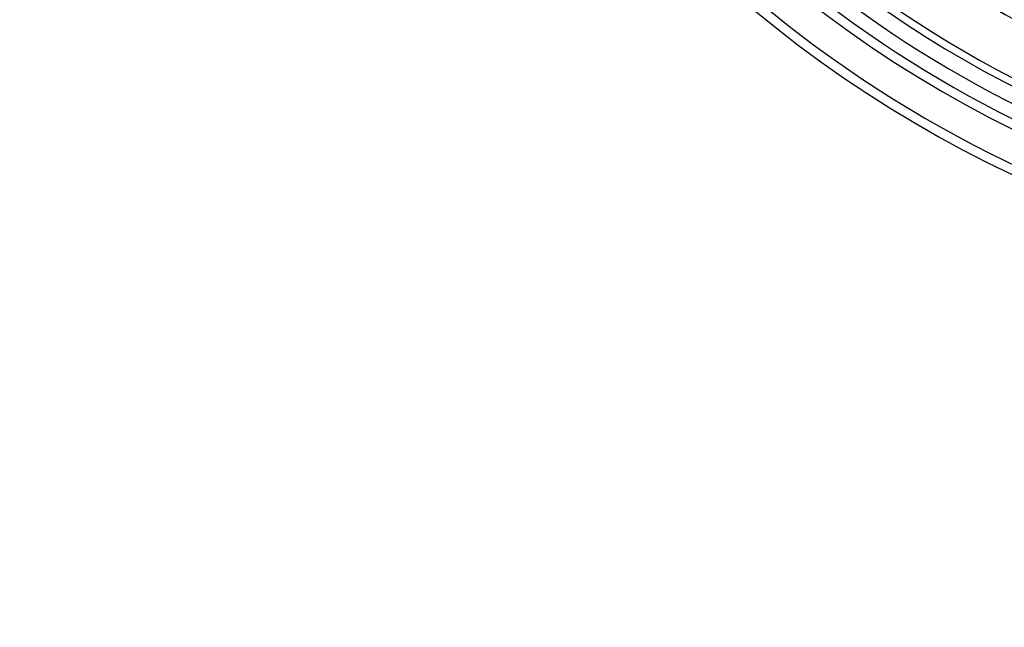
# Model space of a CAD drawing. Header units: millimetres. Extents: x 0 to 297, y 0 to 210.
# Tile 64 of 256: x 145.069 to 145.573, y 92.41 to 92.721. Entities that reach past the tile are written whole.
import ezdxf

# ---------------------------------------------------------------- set-up
doc = ezdxf.new("R2010")
doc.units = ezdxf.units.MM
doc.header["$LTSCALE"] = 16.335
doc.layers.get('0').update_dxf_attribs({"linetype": 'CONTINUOUS'})
doc.layers.add('01_GLOBAL', color=7, linetype='CONTINUOUS')
doc.layers.add('INTFCLR_144815', color=7, linetype='CONTINUOUS')

msp = doc.modelspace()

# ---------------------------------------------------------------- linework, layer by layer
at = {"color": 7, "linetype": 'Continuous'}
msp.add_circle((146.8548, 92.13446), 2.66, dxfattribs=at)
at = {"color": 9, "linetype": 'Continuous'}
msp.add_arc((146.8548, 92.13446), 2.62591, 92.96745, 177.03255, dxfattribs=at)
at = {"layer": '01_GLOBAL', "color": 7, "linetype": 'Continuous'}
msp.add_circle((146.8548, 92.13446), 2.695, dxfattribs=at)
at = {"layer": 'INTFCLR_144815', "color": 6, "linetype": 'Continuous'}
for radius, start, end in [(0.5751, 108.71364, 257.75596), (0.59478, 205.48556, 293.04564), (0.61578, 205.4849, 292.00621)]:
    msp.add_arc((145.83961, 93.19866), radius, start, end, dxfattribs=at)
at = {"layer": 'INTFCLR_144815', "color": 9, "linetype": 'Continuous'}
for centre, radius, start, end in [((145.83961, 93.19866), 0.57128, 125.9035, 247.5002), ((145.83961, 93.19866), 0.58302, 203.82668, 313.08094), ((145.83961, 93.19866), 0.59002, 203.82789, 312.57328), ((145.83961, 93.19866), 0.61102, 203.82668, 319.17999), ((145.83992, 93.19801), 0.54406, 234.6574, 242.0704)]:
    msp.add_arc(centre, radius, start, end, dxfattribs=at)

doc.saveas('drawing.dxf')
